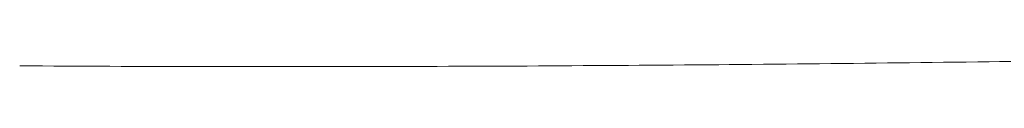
# Model space of a CAD drawing. Header units: millimetres. Extents: x -2274 to 12297, y -16157 to 26321.
# Tile 55 of 256: x -85.66031 to -84.53488, y -7055.23826 to -7055.23236. Entities that reach past the tile are written whole.
import ezdxf

# ---------------------------------------------------------------- set-up
doc = ezdxf.new("R2010")
doc.units = ezdxf.units.MM

msp = doc.modelspace()

# ---------------------------------------------------------------- linework, layer by layer
at = {"color": 253, "lineweight": 13}
msp.add_polyline3d([(-85.6603, -7055.2374, 0), (-85.6473, -7055.2375, 0), (-85.6343, -7055.2375, 0), (-85.6213, -7055.2376, 0), (-85.6083, -7055.2377, 0), (-85.5953, -7055.2377, 0), (-85.5823, -7055.2378, 0), (-85.5693, -7055.2379, 0), (-85.5573, -7055.2379, 0), (-85.5443, -7055.238, 0), (-85.5313, -7055.238, 0), (-85.5183, -7055.2381, 0), (-85.5053, -7055.2381, 0), (-85.4923, -7055.2381, 0), (-85.4793, -7055.2382, 0), (-85.4663, -7055.2382, 0), (-85.4543, -7055.2382, 0), (-85.4413, -7055.2382, 0), (-85.4283, -7055.2382, 0), (-85.4153, -7055.2383, 0), (-85.4023, -7055.2383, 0), (-85.3893, -7055.2383, 0), (-85.3763, -7055.2383, 0), (-85.3633, -7055.2383, 0), (-85.3513, -7055.2383, 0), (-85.3383, -7055.2383, 0), (-85.3253, -7055.2383, 0), (-85.3123, -7055.2383, 0), (-85.2993, -7055.2382, 0), (-85.2863, -7055.2382, 0), (-85.2733, -7055.2382, 0), (-85.2603, -7055.2382, 0), (-85.2483, -7055.2382, 0), (-85.2353, -7055.2381, 0), (-85.2223, -7055.2381, 0), (-85.2093, -7055.2381, 0), (-85.1963, -7055.238, 0), (-85.1833, -7055.238, 0), (-85.1703, -7055.2379, 0), (-85.1583, -7055.2379, 0), (-85.1453, -7055.2378, 0), (-85.1323, -7055.2378, 0), (-85.1193, -7055.2377, 0), (-85.1063, -7055.2377, 0), (-85.0933, -7055.2376, 0), (-85.0803, -7055.2376, 0), (-85.0673, -7055.2375, 0), (-85.0553, -7055.2374, 0), (-85.0423, -7055.2373, 0), (-85.0293, -7055.2373, 0), (-85.0163, -7055.2372, 0), (-85.0033, -7055.2371, 0), (-84.9903, -7055.237, 0), (-84.9773, -7055.2369, 0), (-84.9643, -7055.2369, 0), (-84.9523, -7055.2368, 0), (-84.9393, -7055.2367, 0), (-84.9263, -7055.2366, 0), (-84.9133, -7055.2365, 0), (-84.9003, -7055.2364, 0), (-84.8873, -7055.2363, 0), (-84.8743, -7055.2362, 0), (-84.8613, -7055.2361, 0), (-84.8493, -7055.2359, 0), (-84.8363, -7055.2358, 0), (-84.8233, -7055.2357, 0), (-84.8103, -7055.2356, 0), (-84.7973, -7055.2355, 0), (-84.7843, -7055.2354, 0), (-84.7713, -7055.2352, 0), (-84.7583, -7055.2351, 0), (-84.7463, -7055.235, 0), (-84.7333, -7055.2348, 0), (-84.7203, -7055.2347, 0), (-84.7073, -7055.2346, 0), (-84.6943, -7055.2344, 0), (-84.6813, -7055.2343, 0), (-84.6683, -7055.2341, 0), (-84.6553, -7055.234, 0), (-84.6433, -7055.2338, 0), (-84.6303, -7055.2337, 0), (-84.6173, -7055.2335, 0), (-84.6043, -7055.2334, 0), (-84.5913, -7055.2332, 0), (-84.5783, -7055.2331, 0), (-84.5653, -7055.2329, 0), (-84.5523, -7055.2327, 0), (-84.5403, -7055.2326, 0), (-84.5273, -7055.2324, 0)], dxfattribs=at)

doc.saveas('drawing.dxf')
